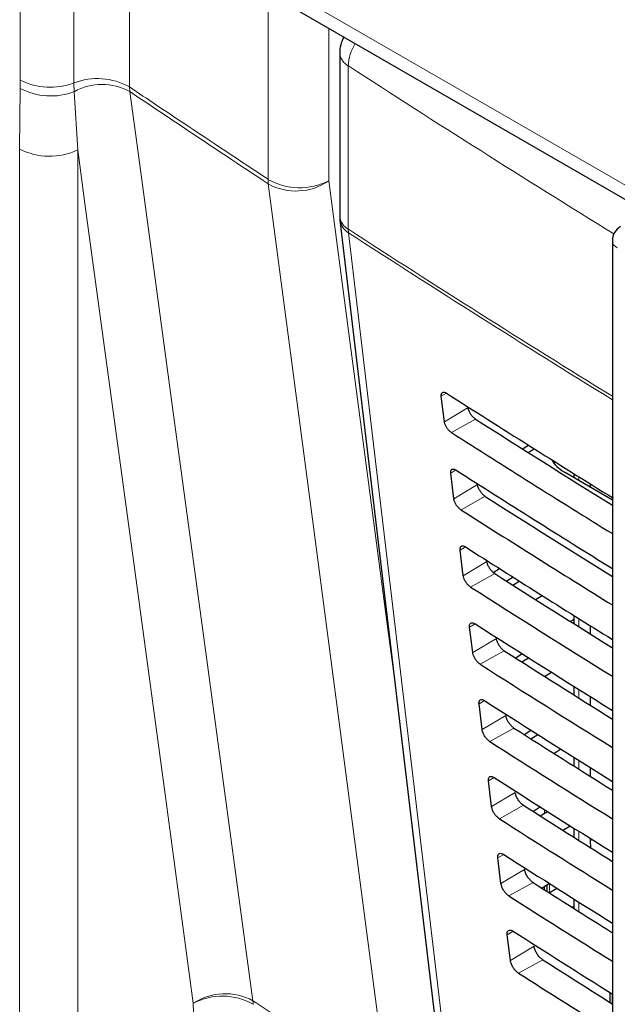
# Paper-space layout 'Blatt2' of a CAD drawing. Header units: millimetres. Extents: x 5 to 418, y 2 to 292.
# Tile 23 of 68: x 98 to 107, y 155 to 169. Entities that reach past the tile are written whole.
import ezdxf

# ---------------------------------------------------------------- set-up
doc = ezdxf.new("R2010")
doc.units = ezdxf.units.MM

psp = doc.layouts.new('Blatt2')

# ---------------------------------------------------------------- linework, layer by layer
at = {"color": 7, "linetype": 'Continuous', "lineweight": 18}
for p, q in [((97.977, 168.404), (97.977, 171.007)), ((98.773, 170.965), (98.773, 168.361)), ((99.597, 170.854), (99.597, 168.302)), ((101.767, 169.837), (112.633, 163.564)), ((101.653, 166.932), (101.653, 169.55)), ((102.556, 169.17), (102.556, 166.911)), ((102.844, 168.613), (102.844, 166.19)), ((97.976, 168.281), (97.977, 168.404)), ((98.773, 168.361), (98.777, 168.232)), ((97.969, 167.382), (97.976, 168.281)), ((98.777, 168.232), (98.83, 167.369)), ((99.602, 168.234), (99.597, 168.302)), ((97.969, 124.76), (97.969, 167.382)), ((98.83, 167.369), (98.83, 124.747)), ((104.299, 163.762), (104.224, 163.717)), ((104.622, 163.546), (104.271, 163.336)), ((104.731, 163.376), (104.373, 163.177)), ((104.441, 162.622), (104.364, 162.576)), ((106.262, 162.523), (106.262, 162.47)), ((104.762, 162.405), (104.41, 162.195)), ((104.874, 162.231), (104.516, 162.032)), ((104.582, 161.482), (104.503, 161.434)), ((104.901, 161.264), (104.55, 161.054)), ((105.016, 161.086), (104.658, 160.886)), ((104.724, 160.341), (104.643, 160.293)), ((106.262, 160.42), (106.262, 160.298)), ((105.041, 160.123), (104.69, 159.913)), ((105.158, 159.94), (104.8, 159.741)), ((106.262, 159.368), (106.262, 159.242)), ((104.866, 159.201), (104.783, 159.152)), ((105.181, 158.981), (104.83, 158.771)), ((105.301, 158.795), (104.943, 158.595)), ((106.262, 158.317), (106.262, 158.186)), ((105.008, 158.061), (104.923, 158.011)), ((105.321, 157.84), (104.969, 157.63)), ((105.443, 157.649), (105.085, 157.45)), ((105.756, 157.534), (105.756, 157.585)), ((106.262, 157.266), (106.262, 157.13)), ((106.431, 157.126), (106.459, 157.142)), ((105.149, 156.921), (105.062, 156.869)), ((105.46, 156.699), (105.109, 156.489)), ((105.586, 156.504), (105.228, 156.304)), ((105.756, 156.395), (105.756, 156.442)), ((105.83, 156.488), (105.83, 156.354)), ((106.262, 156.215), (106.262, 156.074)), ((105.291, 155.781), (105.202, 155.728)), ((105.6, 155.558), (105.249, 155.348)), ((105.728, 155.358), (105.37, 155.159)), ((106.76, 154.851), (106.76, 154.705))]:
    psp.add_line(p, q, dxfattribs=at)
at = {"color": 7, "linetype": 'Continuous', "lineweight": 25}
for p, q in [((101.896, 169.551), (112.762, 163.278)), ((102.717, 168.805), (102.717, 166.383)), ((102.721, 166.324), (104.315, 152.9)), ((106.762, 166.018), (106.762, 148.938)), ((104.271, 163.336), (104.224, 163.717)), ((105.427, 162.935), (105.519, 162.988)), ((105.511, 162.882), (105.603, 162.936)), ((105.89, 162.729), (105.912, 162.742)), ((104.41, 162.195), (104.364, 162.576)), ((106.05, 162.592), (106.762, 162.181)), ((106.189, 162.569), (106.189, 162.512)), ((106.431, 162.418), (106.431, 162.372)), ((104.55, 161.054), (104.503, 161.434)), ((104.995, 161.102), (105.089, 161.159)), ((105.289, 161.032), (105.196, 160.971)), ((105.284, 160.915), (105.38, 160.975)), ((105.622, 160.701), (105.719, 160.761)), ((106.189, 160.403), (106.143, 160.373)), ((106.189, 160.466), (106.189, 160.344)), ((104.69, 159.913), (104.643, 160.293)), ((106.431, 160.314), (106.431, 160.192)), ((105.424, 159.897), (105.327, 159.833)), ((105.419, 159.774), (105.519, 159.836)), ((105.757, 159.56), (105.858, 159.622)), ((106.189, 159.414), (106.189, 159.288)), ((106.431, 159.262), (106.431, 159.135)), ((104.83, 158.771), (104.783, 159.152)), ((105.558, 158.761), (105.458, 158.695)), ((105.554, 158.633), (105.658, 158.698)), ((105.893, 158.419), (105.997, 158.484)), ((106.189, 158.363), (106.189, 158.232)), ((106.431, 158.211), (106.431, 158.079)), ((104.969, 157.63), (104.923, 158.011)), ((105.693, 157.625), (105.589, 157.556)), ((105.69, 157.492), (105.798, 157.559)), ((105.795, 157.557), (105.795, 157.561)), ((106.028, 157.278), (106.136, 157.345)), ((106.189, 157.312), (106.189, 157.176)), ((106.431, 157.16), (106.431, 157.126)), ((106.431, 157.126), (106.437, 157.02)), ((105.109, 156.489), (105.062, 156.869)), ((105.828, 156.49), (105.72, 156.418)), ((105.795, 156.371), (105.795, 156.468)), ((105.825, 156.351), (105.937, 156.421)), ((106.189, 156.261), (106.189, 156.121)), ((106.163, 156.137), (106.189, 156.153)), ((105.249, 155.348), (105.202, 155.728)), ((106.724, 154.874), (106.724, 154.728))]:
    psp.add_line(p, q, dxfattribs=at)
at = {"color": 7, "linetype": 'Continuous', "lineweight": 18, "flags": 128}
for points in [[(99.602, 168.234), (99.73, 167.289), (100.242, 163.512), (100.754, 159.734), (101.43, 154.75)], [(100.545, 154.713), (100.106, 157.955), (99.641, 161.386), (98.943, 166.532), (98.83, 167.369)], [(102.556, 166.911), (102.755, 165.395), (103.431, 160.263), (103.528, 159.528)], [(103.428, 153.416), (103.304, 154.358), (102.808, 158.125), (102.312, 161.892), (101.657, 166.864)], [(102.848, 166.138), (102.937, 165.386), (103.294, 162.378), (104.441, 152.715)]]:
    psp.add_lwpolyline(points, dxfattribs=at)
at = {"color": 7, "linetype": 'Continuous', "lineweight": 25}
for centre, radius, start, end in [((103.217, 168.805), 0.5, 151.6792, 180), ((103.217, 166.383), 0.5, 180, 186.7694), ((107.012, 166.018), 0.25, 120.8709, 180)]:
    psp.add_arc(centre, radius, start, end, dxfattribs=at)
at = {"color": 7, "linetype": 'Continuous', "lineweight": 18}
for centre, radius, start, end in [((102.957, 168.825), 0.24, 184.8044, 242.0683), ((103.516, 168.589), 0.672, 148.0325, 177.993), ((222.318, 353.235), 219.907, 237.0921, 238.30656), ((98.422, 169.275), 0.978, 242.9174, 291.0042), ((99.122, 167.465), 0.962, 60.4335, 111.2768), ((98.43, 169.132), 0.964, 241.9339, 291.0878), ((99.191, 167.485), 0.854, 61.2164, 119.004), ((98.413, 168.242), 0.968, 242.7384, 295.5295), ((102.123, 167.76), 0.953, 240.3763, 296.9741), ((102.154, 166.929), 0.501, 179.6686, 187.4547), ((102.068, 167.611), 0.853, 241.1538, 304.8362), ((102.957, 166.403), 0.24, 184.8044, 242.0683), ((102.98, 166.364), 0.262, 188.9521, 239.663), ((222.31, 350.8), 219.892, 237.09208, 238.29968), ((103.25, 166.19), 0.406, 179.8815, 187.3103), ((222.31, 350.742), 219.886, 237.09207, 238.2987), ((106.884, 166.029), 0.123, 185.0787, 246.2415), ((101.018, 154), 0.855, 61.2556, 123.5737), ((100.976, 153.888), 0.931, 60.5079, 117.5428), ((100.946, 154.686), 0.488, 1.2958, 7.4727)]:
    psp.add_arc(centre, radius, start, end, dxfattribs=at)
at = {"color": 7, "linetype": 'Continuous', "lineweight": 25}
for centre, major_axis, ratio, start_param, end_param in [((289.826, 264.322), (250.293, 3.851), 0.587275, 3.868493, 3.883113), ((289.002, 256.113), (248.523, -3.692), 0.567125, 3.885601, 3.897695), ((289.001, 256.113), (249.027, -3.699), 0.567125, 3.885702, 3.899882), ((106.581, 162.887), (0.75, -0.011), 0.567125, 3.439115, 3.935417), ((289.826, 263.097), (250.093, 3.848), 0.587275, 3.868453, 3.882164), ((289.003, 254.888), (248.322, -3.689), 0.567125, 3.885561, 3.896821), ((289.002, 254.888), (248.827, -3.696), 0.567125, 3.885662, 3.899014), ((289.825, 261.872), (249.892, 3.845), 0.587275, 3.868413, 3.881303), ((289.003, 253.664), (248.122, -3.686), 0.567125, 3.88552, 3.895945), ((289.002, 253.663), (248.626, -3.693), 0.567125, 3.885622, 3.898143), ((289.825, 260.647), (249.691, 3.842), 0.587275, 3.868373, 3.880439), ((289.003, 252.439), (247.921, -3.683), 0.567125, 3.88548, 3.895066), ((289.002, 252.439), (248.425, -3.69), 0.567125, 3.885581, 3.89727), ((289.825, 259.422), (249.491, 3.839), 0.587275, 3.868333, 3.879574), ((289.004, 251.215), (247.72, -3.68), 0.567125, 3.885439, 3.894186), ((289.003, 251.214), (248.225, -3.687), 0.567125, 3.885541, 3.896395), ((289.824, 258.197), (249.29, 3.836), 0.587275, 3.868293, 3.878706), ((289.004, 249.99), (247.519, -3.677), 0.567125, 3.885399, 3.893303), ((289.003, 249.989), (248.024, -3.684), 0.567125, 3.885501, 3.895518), ((289.824, 256.972), (249.089, 3.833), 0.587275, 3.868253, 3.877836), ((289.004, 248.765), (247.319, -3.674), 0.567125, 3.885358, 3.892417), ((289.003, 248.765), (247.823, -3.681), 0.567125, 3.88546, 3.894638), ((289.824, 255.747), (248.888, 3.83), 0.587275, 3.868213, 3.876956), ((289.005, 247.541), (247.118, -3.671), 0.567125, 3.885318, 3.891522), ((289.004, 247.54), (247.622, -3.679), 0.567125, 3.88542, 3.893756)]:
    psp.add_ellipse(centre, major_axis=major_axis, ratio=ratio, start_param=start_param, end_param=end_param, dxfattribs=at)
at = {"color": 7, "linetype": 'Continuous', "lineweight": 18}
for points, knots in [([(99.597, 168.302), (99.866, 168.122), (100.55, 167.665), (101.236, 167.209), (101.653, 166.932)], [0, 0, 0, 0, 0.392517, 1, 1, 1, 1]), ([(101.657, 166.864), (101.24, 167.141), (100.554, 167.597), (99.87, 168.054), (99.602, 168.234)], [0, 0, 0, 0, 0.607605, 1, 1, 1, 1]), ([(101.972, 126.2), (101.716, 130.025), (101.271, 136.654), (100.819, 146.173), (100.636, 151.873), (100.545, 154.713)], [0, 0, 0, 0, 0.406337, 0.704191, 1, 1, 1, 1]), ([(101.43, 154.75), (101.67, 154.589), (102.335, 154.144), (103.002, 153.7), (103.428, 153.416)], [0, 0, 0, 0, 0.360844, 1, 1, 1, 1])]:
    psp.add_open_spline(points, degree=3, knots=knots, dxfattribs=at)
at = {"color": 7, "linetype": 'Continuous', "lineweight": 25}
for points, knots in [([(104.224, 163.717), (104.224, 163.721), (104.222, 163.737), (104.227, 163.758), (104.241, 163.774), (104.265, 163.777), (104.286, 163.77), (104.298, 163.762), (104.301, 163.761)], [0, 0, 0, 0, 0.085053, 0.301991, 0.519612, 0.736769, 0.952234, 1, 1, 1, 1]), ([(104.731, 163.376), (104.727, 163.38), (104.711, 163.39), (104.685, 163.415), (104.656, 163.454), (104.635, 163.496), (104.625, 163.527), (104.622, 163.543), (104.622, 163.546)], [0, 0, 0, 0, 0.090146, 0.302268, 0.513764, 0.725705, 0.93926, 1, 1, 1, 1]), ([(104.373, 163.177), (104.369, 163.18), (104.355, 163.189), (104.331, 163.212), (104.304, 163.248), (104.283, 163.288), (104.273, 163.318), (104.271, 163.333), (104.271, 163.336)], [0, 0, 0, 0, 0.0819832, 0.2941466, 0.5056511, 0.7175519, 0.931033, 1, 1, 1, 1]), ([(104.364, 162.576), (104.363, 162.58), (104.362, 162.596), (104.367, 162.619), (104.382, 162.635), (104.406, 162.638), (104.428, 162.63), (104.44, 162.622), (104.442, 162.621)], [0, 0, 0, 0, 0.088537, 0.305494, 0.523121, 0.740262, 0.955696, 1, 1, 1, 1]), ([(104.874, 162.231), (104.869, 162.234), (104.853, 162.245), (104.826, 162.271), (104.797, 162.311), (104.774, 162.354), (104.764, 162.386), (104.762, 162.402), (104.762, 162.405)], [0, 0, 0, 0, 0.093114, 0.305221, 0.516715, 0.728672, 0.942253, 1, 1, 1, 1]), ([(104.516, 162.032), (104.511, 162.034), (104.497, 162.044), (104.472, 162.068), (104.444, 162.105), (104.423, 162.146), (104.413, 162.176), (104.411, 162.192), (104.41, 162.195)], [0, 0, 0, 0, 0.085359, 0.297505, 0.509006, 0.720923, 0.934434, 1, 1, 1, 1]), ([(104.503, 161.434), (104.503, 161.439), (104.502, 161.456), (104.507, 161.479), (104.523, 161.495), (104.547, 161.498), (104.57, 161.49), (104.582, 161.482), (104.584, 161.481)], [0, 0, 0, 0, 0.091841, 0.308817, 0.526449, 0.743575, 0.95898, 1, 1, 1, 1]), ([(105.016, 161.086), (105.011, 161.089), (104.995, 161.1), (104.967, 161.127), (104.937, 161.168), (104.914, 161.212), (104.904, 161.244), (104.902, 161.261), (104.901, 161.264)], [0, 0, 0, 0, 0.09594, 0.308034, 0.519526, 0.731498, 0.945105, 1, 1, 1, 1]), ([(104.658, 160.886), (104.654, 160.889), (104.639, 160.899), (104.613, 160.924), (104.584, 160.962), (104.563, 161.004), (104.553, 161.035), (104.551, 161.05), (104.55, 161.054)], [0, 0, 0, 0, 0.0885636, 0.3006931, 0.5121907, 0.724124, 0.9376639, 1, 1, 1, 1]), ([(104.643, 160.293), (104.643, 160.298), (104.641, 160.315), (104.647, 160.339), (104.663, 160.356), (104.689, 160.358), (104.711, 160.349), (104.724, 160.342), (104.726, 160.34)], [0, 0, 0, 0, 0.094979, 0.311974, 0.52961, 0.746722, 0.962099, 1, 1, 1, 1]), ([(105.158, 159.94), (105.153, 159.944), (105.136, 159.955), (105.108, 159.983), (105.077, 160.025), (105.054, 160.07), (105.044, 160.103), (105.041, 160.119), (105.041, 160.123)], [0, 0, 0, 0, 0.098634, 0.310715, 0.522207, 0.734193, 0.947825, 1, 1, 1, 1]), ([(104.8, 159.741), (104.796, 159.744), (104.78, 159.754), (104.754, 159.78), (104.725, 159.819), (104.703, 159.862), (104.693, 159.893), (104.69, 159.909), (104.69, 159.913)], [0, 0, 0, 0, 0.091609, 0.303723, 0.515218, 0.727167, 0.940735, 1, 1, 1, 1]), ([(104.783, 159.152), (104.783, 159.157), (104.781, 159.175), (104.786, 159.199), (104.804, 159.216), (104.83, 159.218), (104.853, 159.209), (104.866, 159.201), (104.868, 159.2)], [0, 0, 0, 0, 0.097964, 0.314976, 0.532617, 0.749714, 0.965065, 1, 1, 1, 1]), ([(105.301, 158.795), (105.295, 158.799), (105.278, 158.81), (105.249, 158.839), (105.217, 158.882), (105.194, 158.928), (105.184, 158.962), (105.181, 158.978), (105.181, 158.981)], [0, 0, 0, 0, 0.101205, 0.313275, 0.524765, 0.736765, 0.950421, 1, 1, 1, 1]), ([(104.943, 158.595), (104.938, 158.599), (104.922, 158.61), (104.894, 158.636), (104.865, 158.676), (104.842, 158.72), (104.832, 158.752), (104.83, 158.768), (104.83, 158.771)], [0, 0, 0, 0, 0.094506, 0.306607, 0.5181, 0.730064, 0.943658, 1, 1, 1, 1]), ([(104.923, 158.011), (104.922, 158.016), (104.921, 158.035), (104.926, 158.059), (104.944, 158.076), (104.971, 158.079), (104.995, 158.069), (105.008, 158.061), (105.009, 158.06)], [0, 0, 0, 0, 0.1008064, 0.3178345, 0.5354797, 0.7525636, 0.9678898, 1, 1, 1, 1]), ([(105.443, 157.649), (105.437, 157.653), (105.42, 157.666), (105.389, 157.695), (105.358, 157.739), (105.334, 157.786), (105.323, 157.82), (105.321, 157.837), (105.321, 157.84)], [0, 0, 0, 0, 0.103661, 0.315721, 0.52721, 0.739224, 0.952903, 1, 1, 1, 1]), ([(105.085, 157.45), (105.08, 157.453), (105.064, 157.465), (105.035, 157.492), (105.005, 157.533), (104.982, 157.578), (104.972, 157.611), (104.97, 157.627), (104.969, 157.63)], [0, 0, 0, 0, 0.0972666, 0.3093545, 0.5208462, 0.7328249, 0.9464441, 1, 1, 1, 1]), ([(105.062, 156.869), (105.062, 156.875), (105.06, 156.894), (105.066, 156.919), (105.085, 156.937), (105.112, 156.939), (105.136, 156.929), (105.15, 156.921), (105.151, 156.92)], [0, 0, 0, 0, 0.1035163, 0.3205598, 0.538209, 0.7552801, 0.970583, 1, 1, 1, 1]), ([(105.586, 156.504), (105.58, 156.508), (105.561, 156.521), (105.53, 156.551), (105.498, 156.596), (105.473, 156.644), (105.463, 156.679), (105.461, 156.696), (105.46, 156.699)], [0, 0, 0, 0, 0.10601, 0.31806, 0.52955, 0.741577, 0.955277, 1, 1, 1, 1]), ([(105.228, 156.304), (105.222, 156.308), (105.205, 156.32), (105.176, 156.348), (105.145, 156.39), (105.122, 156.436), (105.112, 156.469), (105.109, 156.486), (105.109, 156.489)], [0, 0, 0, 0, 0.0999, 0.311976, 0.523466, 0.735459, 0.949103, 1, 1, 1, 1]), ([(105.202, 155.728), (105.202, 155.734), (105.2, 155.754), (105.206, 155.78), (105.225, 155.797), (105.254, 155.799), (105.278, 155.789), (105.291, 155.781), (105.293, 155.78)], [0, 0, 0, 0, 0.106103, 0.323161, 0.540814, 0.757873, 0.973154, 1, 1, 1, 1]), ([(105.728, 155.358), (105.722, 155.363), (105.703, 155.376), (105.671, 155.407), (105.638, 155.453), (105.613, 155.503), (105.603, 155.538), (105.6, 155.555), (105.6, 155.558)], [0, 0, 0, 0, 0.108259, 0.3203, 0.531789, 0.743829, 0.957551, 1, 1, 1, 1]), ([(105.37, 155.159), (105.364, 155.163), (105.347, 155.175), (105.317, 155.204), (105.286, 155.247), (105.262, 155.294), (105.252, 155.328), (105.249, 155.344), (105.249, 155.348)], [0, 0, 0, 0, 0.102414, 0.314479, 0.525969, 0.737976, 0.951642, 1, 1, 1, 1])]:
    psp.add_open_spline(points, degree=3, knots=knots, dxfattribs=at)

doc.saveas('drawing.dxf')
